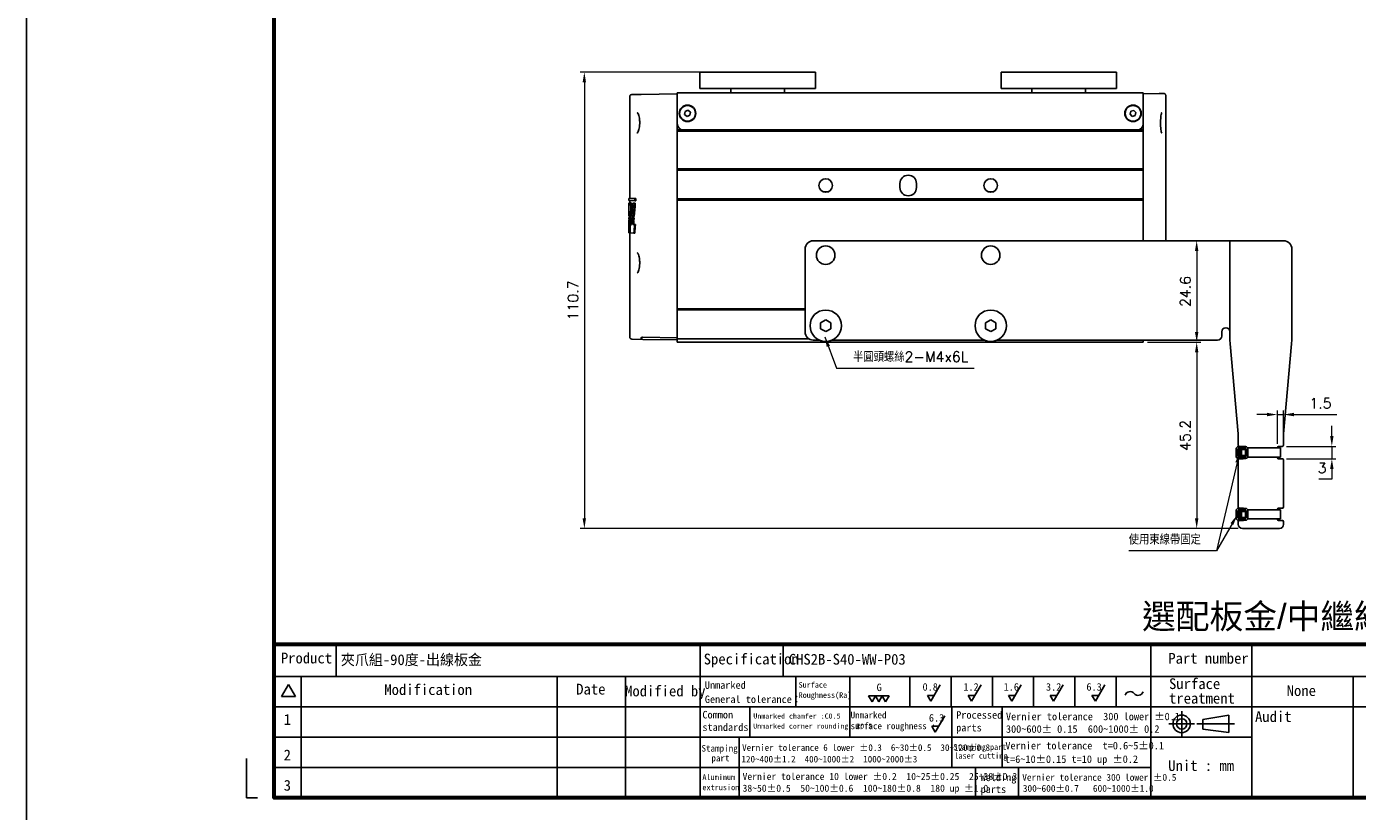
# Model space of a CAD drawing. Header units: inches. Extents: x 0 to 5766, y -2164 to 1330.
# Tile 186 of 217: x 4764 to 5086, y -633 to -443. Entities that reach past the tile are written whole.
import ezdxf
from ezdxf.enums import TextEntityAlignment as Align

# ---------------------------------------------------------------- set-up
doc = ezdxf.new("R2010")
doc.units = ezdxf.units.IN
doc.header["$MEASUREMENT"] = 0
doc.linetypes.add('SLD-實線', pattern=[0])
for name, color, linetype, lineweight in [('AM_0', 7, 'Continuous', 30), ('AM_5', 3, 'Continuous', 15), ('可見 (ISO)', 7, 'Continuous', 25)]:
    doc.layers.add(name, color=color, linetype=linetype, lineweight=lineweight)
doc.layers.add('BORDER', color=7, linetype='Continuous')
doc.layers.add('圖框', color=7, linetype='SLD-實線')
doc.styles.get("Standard").update_dxf_attribs({"font": 'arial.ttf'})
doc.styles.add('尺寸標註', font='romans.shx', dxfattribs={"bigfont": 'CHINESET.SHX'})
doc.styles.add('標題欄', font='txt')
doc.dimstyles.new('CNS1', dxfattribs={"dimtxt": 2.5, "dimasz": 2.5, "dimexe": 1, "dimexo": 1, "dimgap": 1.5, "dimtad": 1, "dimtoh": 1, "dimdec": 1, "dimdsep": 46, "dimtxsty": '尺寸標註', "dimcen": 0, "dimclrd": 2, "dimclre": 2, "dimclrt": 1, "dimadec": 0, "dimazin": 2, "dimtp": 0.1, "dimtm": 0.1, "dimtfac": 0.71, "dimtdec": 1, "dimtmove": 0, "dimatfit": 0, "dimfxl": 0, "dimlwd": 13, "dimlwe": 13, "dimarcsym": 0})
doc.dimstyles.new('CNS1$0', dxfattribs={"dimtxt": 2.5, "dimasz": 2.5, "dimexe": 1, "dimexo": 1, "dimgap": 1.5, "dimtad": 1, "dimtoh": 1, "dimdec": 1, "dimdsep": 46, "dimtxsty": '尺寸標註', "dimcen": 0, "dimclrd": 2, "dimclre": 2, "dimclrt": 1, "dimadec": 0, "dimazin": 2, "dimtp": 0.1, "dimtm": 0.1, "dimtfac": 0.71, "dimtdec": 1, "dimtmove": 0, "dimatfit": 0, "dimfxl": 0, "dimlwd": 13, "dimlwe": 13, "dimarcsym": 0})

# ---------------------------------------------------------------- blocks, each defined once
blk = doc.blocks.new('A4-英文圖框-橫式')
at = {"layer": 'BORDER', "color": 123, "linetype": 'Continuous', "lineweight": 60, "ltscale": 25.4}
blk.add_line((2151.7, -57.78), (2549.79, -57.78), dxfattribs=at)
at = {"layer": 'BORDER', "color": 60, "linetype": 'Continuous', "ltscale": 25.4}
for p, q in [((2166.7, -65.63), (2166.7, -57.78)), ((2255, -65.63), (2255, -57.78)), ((2275.1, -65.63), (2275.1, -57.78)), ((2364.21, -57.78), (2364.21, -95.06)), ((2388.73, -65.63), (2388.73, -57.78)), ((2151.7, -65.63), (2549.79, -65.63)), ((2155.17, -67.6), (2153.51, -70.48)), ((2155.17, -67.6), (2156.84, -70.48)), ((2158.28, -65.63), (2158.28, -95.06)), ((2220.31, -65.63), (2220.31, -95.06)), ((2236.88, -65.63), (2236.88, -95.06)), ((2255, -65.63), (2255, -95.06)), ((2278.15, -65.63), (2278.15, -72.99)), ((2291.22, -65.63), (2291.22, -80.35)), ((2305.82, -65.63), (2305.82, -72.99)), ((2315.82, -65.63), (2315.82, -72.99)), ((2325.82, -65.63), (2325.82, -72.99)), ((2335.82, -65.63), (2335.82, -72.99)), ((2345.82, -65.63), (2345.82, -72.99)), ((2355.82, -65.63), (2355.82, -72.99)), ((2364.21, -65.63), (2364.21, -95.06)), ((2364.22, -65.63), (2364.22, -72.99)), ((2364.22, -65.63), (2364.22, -72.99)), ((2388.73, -95.06), (2388.73, -65.63)), ((2413.26, -95.06), (2413.26, -65.63)), ((2153.51, -70.48), (2156.84, -70.48)), ((2151.7, -72.99), (2364.21, -72.99)), ((2266.98, -72.99), (2266.98, -80.35)), ((2315.96, -72.99), (2315.96, -80.35)), ((2328.19, -72.99), (2328.19, -80.35)), ((2364.21, -72.99), (2462.31, -72.99)), ((2151.7, -80.35), (2364.21, -80.35)), ((2264.44, -80.35), (2264.44, -87.7)), ((2315.96, -80.35), (2315.96, -87.7)), ((2328.19, -80.35), (2328.19, -87.7)), ((2364.21, -80.35), (2388.73, -80.35)), ((2151.7, -87.7), (2364.21, -87.7)), ((2264.44, -87.7), (2264.44, -95.06)), ((2321.74, -87.7), (2321.74, -95.06)), ((2332.11, -87.7), (2332.11, -95.06)), ((2364.21, -95.06), (2549.79, -95.06))]:
    blk.add_line(p, q, dxfattribs=at)
at = {"layer": 'BORDER', "color": 2, "linetype": 'Continuous', "ltscale": 25.4}
for p, q in [((2313.17, -67.68), (2310.88, -71.65)), ((2323.06, -67.68), (2320.77, -71.65)), ((2332.82, -67.68), (2330.53, -71.65)), ((2342.95, -67.68), (2340.66, -71.65)), ((2353.07, -67.68), (2350.78, -71.65)), ((2296.65, -71.76), (2295.82, -70.33)), ((2295.82, -70.33), (2297.47, -70.33)), ((2297.47, -70.33), (2296.65, -71.76)), ((2298.3, -71.76), (2297.47, -70.33)), ((2297.47, -70.33), (2299.12, -70.33)), ((2299.12, -70.33), (2298.3, -71.76)), ((2299.94, -71.76), (2299.12, -70.33)), ((2299.12, -70.33), (2300.77, -70.33)), ((2300.77, -70.33), (2299.94, -71.76)), ((2310.88, -71.65), (2310.05, -70.22)), ((2310.05, -70.22), (2311.7, -70.22)), ((2320.77, -71.65), (2319.94, -70.22)), ((2319.94, -70.22), (2321.59, -70.22)), ((2330.53, -71.65), (2329.7, -70.22)), ((2329.7, -70.22), (2331.35, -70.22)), ((2340.66, -71.65), (2339.84, -70.22)), ((2339.84, -70.22), (2341.48, -70.22)), ((2350.78, -71.65), (2349.96, -70.22)), ((2349.96, -70.22), (2351.61, -70.22)), ((2314.27, -75.17), (2311.98, -79.13)), ((2311.98, -79.13), (2311.16, -77.71)), ((2311.16, -77.71), (2312.8, -77.71))]:
    blk.add_line(p, q, dxfattribs=at)
at = {"layer": 'BORDER', "color": 4, "linetype": 'Continuous', "ltscale": 25.4}
for p, q in [((2371.71, -74.01), (2371.71, -80.23)), ((2374.82, -77.12), (2368.6, -77.12)), ((2375.39, -77.12), (2384.51, -77.12))]:
    blk.add_line(p, q, dxfattribs=at)
at = {"layer": 'BORDER', "color": 7, "linetype": 'Continuous', "ltscale": 25.4}
for p, q in [((2376.83, -76.06), (2383.16, -74.99)), ((2376.83, -76.06), (2376.83, -78.37)), ((2383.16, -74.99), (2383.16, -79.24)), ((2376.83, -78.37), (2383.16, -79.24))]:
    blk.add_line(p, q, dxfattribs=at)
at = {"layer": 'BORDER', "color": 123, "linetype": 'Continuous', "ltscale": 25.4}
for p, q in [((2145.01, -85.54), (2145.01, -95.06)), ((2145.01, -95.06), (2147.66, -95.06))]:
    blk.add_line(p, q, dxfattribs=at)
at = {"layer": 'BORDER', "color": 123, "linetype": 'Continuous', "lineweight": 60, "ltscale": 25.4}
blk.add_lwpolyline([(2151.7, 188.79), (2555.09, 188.79), (2555.09, -95.06), (2151.7, -95.06)], close=True, dxfattribs=at)
at = {"layer": 'BORDER', "color": 7, "linetype": 'Continuous', "ltscale": 25.4}
for radius in [2.13, 1.26]:
    blk.add_circle((2371.71, -77.12), radius, dxfattribs=at)
at = {"layer": 'BORDER', "color": 2, "linetype": 'Continuous', "ltscale": 25.4}
for centre, start, end in [((2359.2, -70.55), 39.8056, 162.5792), ((2361.14, -68.94), 219.8056, 342.5792)]:
    blk.add_arc(centre, 1.26, start, end, dxfattribs=at)
at = {"layer": '圖框', "style": '標題欄'}
for s, height, p in [('Product', 2.605, (2153.34, -59.85)), ('Specification', 2.6053, (2255.83, -60.09)), ('Part number', 2.6053, (2368.46, -59.91)), ('Modification', 2.6053, (2178.41, -67.5)), ('Date', 2.605, (2224.93, -67.39)), ('Modified by', 2.6053, (2236.78, -67.84)), ('Unmarked', 1.824, (2256.11, -66.79)), ('Surface', 1.377, (2278.84, -66.96)), ('G', 1.82, (2297.75, -67.35)), ('0.8', 1.824, (2308.88, -67.24)), ('1.2', 1.824, (2318.77, -67.24)), ('1.6', 1.824, (2328.53, -67.24)), ('3.2', 1.824, (2338.81, -67.24)), ('6.3', 1.824, (2348.61, -67.24)), ('Surface', 2.605, (2368.64, -66.07)), ('General tolerance：', 1.8237, (2256.11, -70.24)), ('Roughness(Ra)', 1.377, (2278.84, -69.44)), ('treatment', 2.605, (2368.64, -69.6)), ('Common', 1.824, (2255.52, -73.98)), ('Unmarked', 1.596, (2291.45, -74.18)), ('Processed', 1.824, (2317.04, -74.04)), ('Audit', 2.605, (2389.49, -74.05)), ('1', 2.61, (2154.01, -74.74)), ('standards', 1.824, (2255.52, -77.01)), ('Unmarked corner rounding: R0.5', 1.2273, (2267.85, -77.03)), ('Unmarked chamfer :C0.5', 1.2273, (2267.87, -74.6)), ('surface roughness :', 1.5965, (2291.45, -76.81)), ('6.3', 1.824, (2310.42, -74.74)), ('parts', 1.824, (2317.04, -77.12)), ('Vernier tolerance  300 lower %%P0.1', 1.8237, (2329.1, -74.41)), ('300~600%%P 0.15  600~1000%%P 0.2', 1.8237, (2329.1, -77.45)), ('2', 2.61, (2154.01, -83.35)), ('Stamping', 1.614, (2255.3, -82.23)), ('Vernier tolerance 6 lower %%P0.3  6~30%%P0.5  30~120%%P0.8', 1.6062, (2265.15, -82.07)), ('Stamping part', 1.4514, (2316.36, -81.99)), ('Vernier tolerance  t=0.6~5%%P0.1', 1.8237, (2328.96, -81.48)), (' part', 1.614, (2256.6, -84.6)), ('120~400%%P1.2  400~1000%%P2  1000~2000%%P3', 1.6062, (2265, -84.87)), ('laser cutting', 1.4514, (2316.61, -84.12)), ('t=6~10%%P0.15 t=10 up %%P0.2', 1.8237, (2328.87, -84.76)), ('Unit : mm', 2.605, (2368.45, -85.94)), ('Aluminum', 1.39, (2255.52, -89.35)), ('Vernier tolerance 10 lower %%P0.2  10~25%%P0.25  25~38%%P0.3', 1.7169, (2265.25, -89.01)), ('Welding', 1.824, (2322.95, -89.17)), ('Vernier tolerance 300 lower %%P0.5  ', 1.6654, (2333.05, -89.26)), ('3', 2.61, (2154.01, -90.71)), ('extrusion', 1.39, (2255.52, -91.81)), ('38~50%%P0.5  50~100%%P0.6  100~180%%P0.8  180 up %%P1.0', 1.7169, (2265.25, -91.86)), ('parts', 1.824, (2322.95, -92.06)), ('300~600%%P0.7   600~1000%%P1.0', 1.6654, (2333.19, -91.93))]:
    blk.add_text(s, height=height, dxfattribs=at).set_placement(p, align=Align.TOP_LEFT)
blk = doc.blocks.new('*D523')
at = {"layer": 'AM_5', "color": 2, "lineweight": 13}
for p, q in [((4927.1, -453.77), (4898.09, -453.77)), ((4899.09, -456.27), (4899.09, -561.96)), ((5057.6, -564.46), (4898.09, -564.46))]:
    blk.add_line(p, q, dxfattribs=at)
at = {"layer": 'AM_5', "color": 2}
for points in [[(4898.67, -456.27), (4899.5, -456.27), (4899.09, -453.77)], [(4898.67, -561.96), (4899.5, -561.96), (4899.09, -564.46)]]:
    blk.add_solid(points, dxfattribs=at)
at = {"layer": 'Defpoints', "color": 0}
for p in [(4928.1, -453.77), (4899.09, -564.46), (5058.6, -564.46)]:
    blk.add_point(p, dxfattribs=at)
at = {"layer": 'AM_5', "color": 1, "insert": (4896.34, -509.12), "char_height": 2.5, "attachment_point": 5, "rotation": 90, "style": '尺寸標註'}
blk.add_mtext('110.7', dxfattribs=at)
blk = doc.blocks.new('*D524')
at = {"layer": 'AM_5', "color": 2, "lineweight": 13}
for p, q in [((5047.53, -497.17), (5047.53, -516.77)), ((5035.6, -519.27), (5048.53, -519.27))]:
    blk.add_line(p, q, dxfattribs=at)
at = {"layer": 'AM_5', "color": 2}
for points in [[(5047.11, -497.17), (5047.95, -497.17), (5047.53, -494.67)], [(5047.11, -516.77), (5047.95, -516.77), (5047.53, -519.27)]]:
    blk.add_solid(points, dxfattribs=at)
at = {"layer": 'Defpoints', "color": 0}
for p in [(5047.53, -494.67), (5034.6, -519.27), (5047.53, -519.27)]:
    blk.add_point(p, dxfattribs=at)
at = {"layer": 'AM_5', "color": 1, "insert": (5044.78, -506.97), "char_height": 2.5, "attachment_point": 5, "rotation": 90, "style": '尺寸標註'}
blk.add_mtext('24.6', dxfattribs=at)
blk = doc.blocks.new('*D513')
at = {"layer": 'AM_5', "color": 2, "lineweight": 13}
for p, q in [((5080.3, -542.03), (5080.3, -539.53)), ((5069.3, -544.53), (5081.3, -544.53)), ((5080.3, -544.53), (5080.3, -547.53)), ((5069.3, -547.53), (5081.3, -547.53)), ((5080.3, -550.03), (5080.3, -552.53)), ((5080.3, -552.53), (5077.13, -552.53))]:
    blk.add_line(p, q, dxfattribs=at)
at = {"layer": 'AM_5', "color": 2}
for points in [[(5079.88, -542.03), (5080.71, -542.03), (5080.3, -544.53)], [(5079.88, -550.03), (5080.71, -550.03), (5080.3, -547.53)]]:
    blk.add_solid(points, dxfattribs=at)
at = {"layer": 'Defpoints', "color": 0}
for p in [(5068.3, -544.53), (5068.3, -547.53), (5080.3, -547.53)]:
    blk.add_point(p, dxfattribs=at)
at = {"layer": 'AM_5', "color": 1, "insert": (5077.96, -549.78), "char_height": 2.5, "attachment_point": 5, "style": '尺寸標註'}
blk.add_mtext('3', dxfattribs=at)
blk = doc.blocks.new('*D514')
at = {"layer": 'AM_5', "color": 2, "lineweight": 13}
for p, q in [((5064.6, -536.82), (5062.1, -536.82)), ((5067.1, -543.93), (5067.1, -535.82)), ((5067.1, -536.82), (5068.6, -536.82)), ((5068.6, -543.23), (5068.6, -535.82)), ((5071.1, -536.82), (5081.48, -536.82))]:
    blk.add_line(p, q, dxfattribs=at)
at = {"layer": 'AM_5', "color": 2}
for points in [[(5064.6, -536.4), (5064.6, -537.23), (5067.1, -536.82)], [(5071.1, -536.4), (5071.1, -537.23), (5068.6, -536.82)]]:
    blk.add_solid(points, dxfattribs=at)
at = {"layer": 'Defpoints', "color": 0}
for p in [(5068.6, -536.82), (5067.1, -544.93), (5068.6, -544.23)]:
    blk.add_point(p, dxfattribs=at)
at = {"layer": 'AM_5', "color": 1, "insert": (5077.54, -534.07), "char_height": 2.5, "attachment_point": 5, "style": '尺寸標註'}
blk.add_mtext('1.5', dxfattribs=at)
blk = doc.blocks.new('*D484')
at = {"layer": 'AM_5', "color": 2, "lineweight": 13}
for p, q in [((5035.6, -519.27), (5048.53, -519.27)), ((5047.53, -521.77), (5047.53, -561.96)), ((5057.6, -564.46), (5046.53, -564.46))]:
    blk.add_line(p, q, dxfattribs=at)
at = {"layer": 'AM_5', "color": 2}
for points in [[(5047.11, -521.77), (5047.95, -521.77), (5047.53, -519.27)], [(5047.11, -561.96), (5047.95, -561.96), (5047.53, -564.46)]]:
    blk.add_solid(points, dxfattribs=at)
at = {"layer": 'Defpoints', "color": 0}
for p in [(5034.6, -519.27), (5047.53, -564.46), (5058.6, -564.46)]:
    blk.add_point(p, dxfattribs=at)
at = {"layer": 'AM_5', "color": 1, "insert": (5044.78, -541.87), "char_height": 2.5, "attachment_point": 5, "rotation": 90, "style": '尺寸標註'}
blk.add_mtext('45.2', dxfattribs=at)

msp = doc.modelspace()

# ---------------------------------------------------------------- hatches: boundary and pattern name
h = msp.add_hatch()
h.set_pattern_fill('ANSI34', color=256, scale=0.01, angle=45)
h.set_pattern_definition([(90, (3432.91144, 367.27813), (-0.1905, 5e-17), []), (90, (3432.94319, 367.30988), (-0.1905, 5e-17), []), (90, (3432.97494, 367.34163), (-0.1905, 5e-17), []), (90, (3433.00669, 367.37338), (-0.1905, 5e-17), [])])
h.paths.add_polyline_path([(5058.38, -545.526), (5057.709, -545.426), (5057.709, -546.639), (5058.38, -546.539)])
h = msp.add_hatch()
h.set_pattern_fill('ANSI34', color=256, scale=0.01, angle=45)
h.set_pattern_definition([(90, (3432.91144, 352.27813), (-0.1905, 5e-17), []), (90, (3432.94319, 352.30988), (-0.1905, 5e-17), []), (90, (3432.97494, 352.34163), (-0.1905, 5e-17), []), (90, (3433.00669, 352.37338), (-0.1905, 5e-17), [])])
h.paths.add_polyline_path([(5058.38, -560.526), (5057.709, -560.426), (5057.709, -561.639), (5058.38, -561.539)])

# ---------------------------------------------------------------- linework, layer by layer
for p, q in [((5059.35, -544.597), (5057.68, -544.597)), ((5057.68, -544.597), (5057.78, -544.997)), ((5059.35, -544.597), (5059.25, -544.997)), ((5067.817, -544.926), (5067.817, -547.13)), ((5057.08, -545.197), (5057.08, -546.868)), ((5057.08, -545.197), (5057.48, -545.297)), ((5057.08, -546.868), (5057.48, -546.768)), ((5057.68, -547.468), (5057.78, -547.068)), ((5057.68, -547.468), (5059.35, -547.468)), ((5057.709, -545.426), (5058.38, -545.526)), ((5057.709, -546.639), (5058.38, -546.539)), ((5058.38, -546.868), (5057.78, -546.868)), ((5058.38, -545.297), (5058.38, -545.197)), ((5058.38, -545.297), (5059.35, -545.297)), ((5058.38, -546.868), (5058.38, -546.768)), ((5058.38, -546.768), (5059.35, -546.768)), ((5059.35, -547.468), (5059.25, -547.068)), ((5059.95, -545.197), (5059.55, -545.297)), ((5059.95, -546.868), (5059.55, -546.768)), ((5067.817, -547.13), (5059.89, -547.13)), ((5059.95, -546.868), (5059.95, -545.197)), ((5057.08, -560.197), (5057.08, -561.868)), ((5057.08, -560.197), (5057.48, -560.297)), ((5059.35, -559.597), (5057.68, -559.597)), ((5057.68, -559.597), (5057.78, -559.997)), ((5057.709, -560.426), (5058.38, -560.526)), ((5058.38, -560.297), (5058.38, -560.197)), ((5058.38, -560.297), (5059.35, -560.297)), ((5059.35, -559.597), (5059.25, -559.997)), ((5059.95, -560.197), (5059.55, -560.297)), ((5059.95, -561.868), (5059.95, -560.197)), ((5067.817, -559.926), (5067.817, -562.13)), ((5057.08, -561.868), (5057.48, -561.768)), ((5057.68, -562.468), (5057.78, -562.068)), ((5057.68, -562.468), (5059.35, -562.468)), ((5057.709, -561.639), (5058.38, -561.539)), ((5058.38, -561.868), (5057.78, -561.868)), ((5058.38, -561.868), (5058.38, -561.768)), ((5058.38, -561.768), (5059.35, -561.768)), ((5059.35, -562.468), (5059.25, -562.068)), ((5059.95, -561.868), (5059.55, -561.768)), ((5067.817, -562.13), (5059.89, -562.13))]:
    msp.add_line(p, q)
at = {"color": 2}
msp.add_lwpolyline([(4763.887, 611.783), (5765.668, 611.783), (5765.668, -1153.638), (4763.887, -1153.638)], close=True, dxfattribs=at)
for points in [[(5057.48, -545.297), (5057.48, -546.768, 0.4142136), (5057.78, -547.068), (5059.25, -547.068, 0.4142136), (5059.55, -546.768), (5059.55, -545.297, 0.4142136), (5059.25, -544.997), (5057.78, -544.997, 0.4142136)], [(5057.48, -560.297), (5057.48, -561.768, 0.4142136), (5057.78, -562.068), (5059.25, -562.068, 0.4142136), (5059.55, -561.768), (5059.55, -560.297, 0.4142136), (5059.25, -559.997), (5057.78, -559.997, 0.4142136)]]:
    msp.add_lwpolyline(points, format="xyb", close=True)
for points in [[(5067.817, -544.926), (5059.886, -544.926)], [(5059.35, -546.768), (5059.35, -545.297)], [(5059.35, -561.768), (5059.35, -560.297)], [(5067.817, -559.926), (5059.886, -559.926)]]:
    msp.add_lwpolyline(points)
for points in [[(5058.38, -545.197), (5057.78, -545.197, 0.4142136), (5057.68, -545.297), (5057.68, -546.768, 0.4142136), (5057.78, -546.868)], [(5058.38, -560.197), (5057.78, -560.197, 0.4142136), (5057.68, -560.297), (5057.68, -561.768, 0.4142136), (5057.78, -561.868)]]:
    msp.add_lwpolyline(points, format="xyb")
for points in [[(5058.38, -545.226), (5058.38, -546.839), (5057.709, -546.839), (5057.709, -545.226)], [(5058.38, -560.226), (5058.38, -561.839), (5057.709, -561.839), (5057.709, -560.226)]]:
    msp.add_lwpolyline(points, close=True)
for centre, start, end in [((5057.68, -545.197), 90, 180), ((5059.35, -545.197), 0, 90), ((5057.68, -546.868), 180, 270), ((5059.35, -546.868), 270, 0), ((5057.68, -560.197), 90, 180), ((5059.35, -560.197), 0, 90), ((5057.68, -561.868), 180, 270), ((5059.35, -561.868), 270, 0)]:
    msp.add_arc(centre, 0.6, start, end)
at = {"layer": '可見 (ISO)'}
for p, q in [((4928.097, -453.775), (4927.097, -453.775)), ((4927.097, -453.775), (4927.097, -457.775)), ((4928.097, -453.775), (4954.097, -453.775)), ((4955.097, -453.775), (4954.097, -453.775)), ((4955.097, -453.775), (4955.097, -457.775)), ((5001.097, -453.775), (5000.097, -453.775)), ((5000.097, -453.775), (5000.097, -457.775)), ((5001.097, -453.775), (5027.097, -453.775)), ((5028.097, -453.775), (5027.097, -453.775)), ((5028.097, -453.775), (5028.097, -457.775)), ((4928.097, -457.775), (4927.097, -457.775)), ((4928.097, -457.775), (4954.097, -457.775)), ((4934.597, -458.775), (4934.597, -457.775)), ((4947.597, -458.775), (4947.597, -457.775)), ((4955.097, -457.775), (4954.097, -457.775)), ((5001.097, -457.775), (5000.097, -457.775)), ((5001.097, -457.775), (5027.097, -457.775)), ((5007.597, -458.775), (5007.597, -457.775)), ((5020.597, -458.775), (5020.597, -457.775)), ((5028.097, -457.775), (5027.097, -457.775)), ((4910.097, -484.418), (4910.097, -459.717)), ((4910.589, -459.217), (4912.824, -459.178)), ((4912.824, -459.178), (4921.597, -459.025)), ((4921.597, -458.775), (5034.597, -458.775)), ((4921.597, -458.775), (4921.597, -460.775)), ((4921.597, -460.775), (4921.597, -466.275)), ((5034.597, -460.775), (5034.597, -458.775)), ((5034.597, -459.025), (5038.413, -458.958)), ((5034.597, -466.275), (5034.597, -460.775)), ((5038.413, -458.958), (5039.539, -458.939)), ((5040.047, -459.439), (5040.047, -494.675)), ((4923.397, -464.046), (4923.513, -463.304)), ((4923.982, -464.516), (4923.397, -464.046)), ((4923.513, -463.304), (4924.213, -463.033)), ((4924.682, -464.246), (4923.982, -464.516)), ((4924.213, -463.033), (4924.797, -463.504)), ((4924.797, -463.504), (4924.682, -464.246)), ((5031.376, -463.982), (5031.557, -463.253)), ((5031.916, -464.503), (5031.376, -463.982)), ((5031.557, -463.253), (5032.279, -463.047)), ((5032.637, -464.296), (5031.916, -464.503)), ((5032.279, -463.047), (5032.819, -463.568)), ((5032.819, -463.568), (5032.637, -464.296)), ((4921.597, -466.275), (4921.597, -467.825)), ((4921.771, -466.975), (4921.597, -466.975)), ((5034.215, -467.275), (5034.597, -467.275)), ((5034.597, -466.275), (5034.597, -467.825)), ((4923.097, -467.775), (4921.597, -467.775)), ((4921.597, -467.825), (4921.597, -468.075)), ((4921.597, -468.075), (4921.597, -477.225)), ((5034.597, -468.075), (4921.597, -468.075)), ((4923.097, -467.775), (5033.097, -467.775)), ((5034.597, -467.775), (5033.097, -467.775)), ((5034.597, -467.825), (5034.597, -468.075)), ((5034.597, -468.075), (5034.597, -477.225)), ((4921.597, -477.225), (4921.597, -477.525)), ((5034.597, -477.225), (4921.597, -477.225)), ((5034.597, -477.225), (5034.597, -477.525)), ((4921.597, -477.525), (4921.597, -484.525)), ((5034.597, -477.525), (4921.597, -477.525)), ((5034.597, -477.525), (5034.597, -484.525)), ((4975.597, -481.775), (4975.597, -480.775)), ((4979.597, -480.775), (4979.597, -481.775)), ((4909.897, -484.422), (4911.355, -484.396)), ((4909.897, -484.422), (4909.897, -484.925)), ((4911.355, -484.951), (4909.897, -484.925)), ((4909.948, -485.542), (4909.898, -485.542)), ((4909.958, -485.488), (4910.21, -485.483)), ((4910.097, -485.485), (4910.097, -484.929)), ((4910.211, -485.483), (4910.412, -485.48)), ((4910.539, -486.59), (4910.336, -486.59)), ((4910.819, -485.526), (4911.238, -485.519)), ((4911.446, -485.515), (4911.238, -485.519)), ((4911.563, -484.392), (4911.355, -484.396)), ((4911.355, -484.951), (4911.355, -484.396)), ((4911.563, -484.954), (4911.355, -484.951)), ((4911.563, -484.392), (4911.563, -484.954)), ((4921.597, -484.525), (4921.597, -484.825)), ((5034.597, -484.525), (4921.597, -484.525)), ((4921.597, -484.825), (4921.597, -511.153)), ((5034.597, -484.825), (4921.597, -484.825)), ((5034.597, -484.525), (5034.597, -484.825)), ((5034.597, -484.825), (5034.597, -494.675)), ((4909.897, -489.66), (4909.943, -489.659)), ((4909.897, -489.811), (4909.897, -492.649)), ((4909.898, -489.004), (4909.951, -489.003)), ((4909.946, -489.344), (4909.898, -489.343)), ((4909.958, -488.665), (4909.899, -488.664)), ((4910.097, -489.484), (4909.912, -489.481)), ((4910.097, -488.805), (4909.916, -488.802)), ((4910.032, -489.658), (4909.943, -489.659)), ((4910.04, -489.346), (4909.946, -489.344)), ((4910.049, -489.001), (4909.951, -489.003)), ((4910.058, -488.667), (4909.958, -488.665)), ((4910.082, -487.788), (4909.974, -487.786)), ((4910.032, -489.658), (4910.229, -489.654)), ((4910.238, -489.349), (4910.04, -489.346)), ((4910.049, -489.001), (4910.252, -488.997)), ((4910.265, -488.67), (4910.058, -488.667)), ((4910.097, -489), (4910.097, -488.668)), ((4910.097, -489.657), (4910.097, -489.347)), ((4910.431, -489.651), (4910.229, -489.654)), ((4910.44, -489.353), (4910.238, -489.349)), ((4910.454, -488.994), (4910.252, -488.997)), ((4910.467, -488.674), (4910.265, -488.67)), ((4910.528, -487.251), (4910.326, -487.25)), ((4910.556, -489.786), (4910.913, -489.78)), ((4910.936, -489.499), (4910.576, -489.493)), ((4910.597, -489.129), (4910.963, -489.122)), ((4910.988, -488.82), (4910.617, -488.814)), ((4911.118, -489.776), (4910.913, -489.78)), ((4911.141, -489.502), (4910.936, -489.499)), ((4911.169, -489.119), (4910.963, -489.122)), ((4911.194, -488.824), (4910.988, -488.82)), ((4910.026, -492.785), (4909.9, -492.782)), ((4909.931, -490.547), (4910.011, -490.545)), ((4910.173, -492.787), (4910.026, -492.785)), ((4910.097, -518.033), (4910.097, -492.786)), ((4910.215, -491.627), (4910.157, -491.627)), ((4911.09, -492.803), (4910.173, -492.787)), ((4910.249, -490.771), (4910.504, -490.767)), ((4910.846, -490.761), (4911.25, -490.754)), ((4911.296, -492.807), (4911.09, -492.803)), ((4911.458, -490.75), (4911.25, -490.754)), ((4952.597, -516.775), (4952.597, -496.675)), ((4954.597, -494.675), (5055.597, -494.675)), ((5055.597, -494.675), (5055.597, -516.775)), ((5055.597, -494.675), (5055.597, -517.703)), ((5055.597, -494.675), (5068.597, -494.675)), ((5070.597, -496.675), (5070.597, -517.703)), ((5070.617, -500.875), (5070.617, -502.15)), ((5070.617, -503.907), (5070.617, -502.15)), ((5070.617, -506.725), (5070.617, -503.907)), ((5070.617, -506.725), (5070.617, -511.625)), ((4921.597, -511.153), (4921.597, -511.453)), ((4952.597, -511.153), (4921.597, -511.153)), ((4921.597, -511.453), (4921.597, -518.453)), ((4952.597, -511.453), (4921.597, -511.453)), ((4956.347, -514.553), (4957.597, -513.831)), ((4956.347, -515.997), (4956.347, -514.553)), ((4957.597, -516.718), (4956.347, -515.997)), ((4957.597, -513.831), (4958.847, -514.553)), ((4958.847, -515.997), (4957.597, -516.718)), ((4958.847, -514.553), (4958.847, -515.997)), ((4996.347, -514.553), (4997.597, -513.831)), ((4996.347, -515.997), (4996.347, -514.553)), ((4997.597, -516.718), (4996.347, -515.997)), ((4997.597, -513.831), (4998.847, -514.553)), ((4998.847, -515.997), (4997.597, -516.718)), ((4998.847, -514.553), (4998.847, -515.997)), ((5070.617, -514.425), (5070.597, -514.425)), ((5070.597, -514.465), (5070.617, -514.425)), ((5070.617, -514.425), (5070.617, -513.575)), ((4913.255, -518.579), (4910.589, -518.533)), ((4913.255, -518.079), (4921.597, -518.225)), ((4921.597, -518.725), (4913.255, -518.579)), ((4921.597, -518.453), (4921.597, -519.275)), ((4953.509, -518.453), (4921.597, -518.453)), ((5034.597, -519.275), (4921.597, -519.275)), ((4956.117, -518.775), (4954.597, -518.775)), ((4996.117, -518.775), (4959.077, -518.775)), ((5052.597, -518.775), (4999.077, -518.775)), ((5034.597, -518.775), (5034.597, -519.275)), ((5038.207, -518.788), (5037.462, -518.775)), ((5038.207, -518.788), (5039.539, -518.811)), ((5053.597, -517.775), (5053.597, -516.775)), ((5055.597, -517.703), (5055.597, -518.703)), ((5055.685, -519.703), (5055.597, -518.703)), ((5070.597, -518.703), (5070.51, -519.703)), ((5070.597, -518.703), (5070.597, -517.703)), ((5055.685, -519.703), (5057.597, -541.528)), ((5068.597, -541.528), (5070.51, -519.703)), ((5057.597, -541.528), (5057.597, -542.528)), ((5068.597, -542.528), (5068.597, -541.528)), ((5057.597, -542.528), (5057.597, -543.528)), ((5057.597, -543.528), (5057.597, -544.228)), ((5057.897, -544.528), (5058.797, -544.528)), ((5067.097, -544.926), (5067.097, -544.828)), ((5067.397, -544.528), (5068.297, -544.528)), ((5068.597, -543.528), (5068.597, -542.528)), ((5068.597, -544.228), (5068.597, -543.528)), ((5057.597, -547.828), (5057.597, -559.228)), ((5058.797, -547.528), (5057.897, -547.528)), ((5067.097, -547.228), (5067.097, -547.13)), ((5068.297, -547.528), (5067.397, -547.528)), ((5068.597, -559.228), (5068.597, -547.828)), ((5057.897, -559.528), (5058.797, -559.528)), ((5067.097, -559.926), (5067.097, -559.828)), ((5067.397, -559.528), (5068.297, -559.528)), ((5057.597, -562.828), (5057.597, -563.457)), ((5058.797, -562.528), (5057.897, -562.528)), ((5058.597, -564.457), (5067.597, -564.457)), ((5067.097, -562.228), (5067.097, -562.13)), ((5068.297, -562.528), (5067.397, -562.528)), ((5068.597, -563.457), (5068.597, -562.828))]:
    msp.add_line(p, q, dxfattribs=at)
for centre, radius in [((4924.097, -463.775), 2), ((4924.097, -463.775), 1.9), ((5032.097, -463.775), 2), ((5032.097, -463.775), 1.9), ((4957.597, -481.275), 1.65), ((4997.597, -481.275), 1.65), ((4957.597, -498.175), 2.25), ((4997.597, -498.175), 2.25), ((4957.597, -515.275), 3.8), ((4997.597, -515.275), 3.8)]:
    msp.add_circle(centre, radius, dxfattribs=at)
for centre, radius, start, end in [((4923.097, -466.275), 1.5, 180, 270), ((5033.097, -466.275), 1.5, 270, 0), ((4977.597, -480.775), 2, 0, 180), ((4977.597, -481.775), 2, 180, 0), ((4954.597, -496.675), 2, 90, 180), ((5068.597, -496.675), 2, 0, 90), ((5069.617, -500.875), 1, 0, 11.47834), ((5054.597, -516.775), 1, 0, 180), ((4910.597, -518.033), 0.5, 180, 269), ((4954.597, -516.775), 2, 180, 270), ((5039.547, -518.311), 0.5, 269, 291.97501), ((5052.597, -517.775), 1, 270, 0), ((5057.897, -544.228), 0.3, 180, 270), ((5058.797, -544.828), 0.3, 50.4478, 90), ((5067.397, -544.828), 0.3, 90, 180), ((5068.297, -544.228), 0.3, 270, 0), ((5057.897, -547.828), 0.3, 90, 180), ((5058.797, -547.228), 0.3, 270, 307.02651), ((5067.397, -547.228), 0.3, 180, 270), ((5068.297, -547.828), 0.3, 0, 90), ((5057.897, -559.228), 0.3, 180, 270), ((5058.797, -559.828), 0.3, 50.4478, 90), ((5067.397, -559.828), 0.3, 90, 180), ((5068.297, -559.228), 0.3, 270, 0), ((5057.897, -562.828), 0.3, 90, 180), ((5058.597, -563.457), 1, 180, 270), ((5058.797, -562.228), 0.3, 270, 307.02651), ((5067.397, -562.228), 0.3, 180, 270), ((5067.597, -563.457), 1, 270, 0), ((5068.297, -562.828), 0.3, 0, 90)]:
    msp.add_arc(centre, radius, start, end, dxfattribs=at)
for centre, major_axis, ratio, start_param, end_param in [((5399.88, -487.304), (-489.264, 27.886), 0.9518055, 0.0560349, 0.0597896), ((5399.886, -487.284), (-489.269, -27.886), 0.9518055, 6.2218775, 6.2263323), ((5380.821, -510.791), (-470.215, -26.8), 0.9518055, 6.1669956, 6.1743384), ((4955.847, -522.318), (-0.94, 142.854), 0.3215892, 1.3081431, 1.331987), ((4955.847, -522.318), (-0.935, 142.232), 0.3215892, 1.3069512, 1.3309583), ((4955.847, -487.192), (-0.94, -142.854), 0.3215892, 4.7317837, 4.7328382), ((4955.847, -487.213), (-0.942, -141.578), 0.3244874, 4.7271983, 4.7295981), ((4955.884, -491.181), (0.855, 223.309), 0.2058993, 1.5633552, 1.5639703), ((5399.88, -487.304), (-489.264, 27.886), 0.9518055, 0.0627268, 0.0630213), ((5397.534, -498.583), (-486.921, 27.752), 0.9518055, 0.0405892, 0.0425009), ((4955.85, -498.453), (0.943, -141.582), 0.3244971, 4.6434293, 4.6458465), ((5388.532, -498.484), (-477.944, 27.02), 0.9509983, 0.0358802, 0.0378106), ((5397.878, -497.943), (-487.264, -27.772), 0.9518055, 6.2055425, 6.2074532), ((4955.846, -497.889), (-0.942, -141.577), 0.3244841, 4.6517317, 4.654172), ((5388.953, -497.848), (-478.365, -27.044), 0.9509983, 6.2017316, 6.2036599), ((5388.472, -509.09), (-477.869, 27.237), 0.9518055, 0.0171422, 0.0214743), ((4955.846, -509.128), (0.942, -141.577), 0.3244847, 4.567555, 4.5700652), ((5385.094, -508.879), (-474.494, 27.044), 0.9518055, 0.0119865, 0.0151288), ((5386.489, -509.088), (-475.689, 27.112), 0.9518055, 0.0169445, 0.0194115), ((4955.846, -509.128), (0.938, -140.96), 0.3244832, 4.5669026, 4.5694745), ((5383.1, -508.876), (-472.303, 26.919), 0.9518055, 0.0117745, 0.0149373), ((5385.537, -510.896), (-474.931, -27.069), 0.9518055, 6.1767435, 6.1789116), ((4955.853, -511.18), (-0.941, -141.587), 0.3245057, 4.5581689, 4.5607693), ((5367.022, -520.757), (-456.422, 26.014), 0.9518055, 6.2717561, 6.2740159), ((4955.845, -521.964), (0.942, -141.575), 0.3244814, 4.4761251, 4.4788576), ((5364.942, -520.744), (-454.145, 25.884), 0.9518055, 6.2714205, 6.2736917), ((4955.844, -521.963), (0.937, -140.956), 0.3244763, 4.4750611, 4.4778587), ((5386.373, -505.565), (-475.786, -26.917), 0.9510687, 6.1911294, 6.1955786), ((5351.896, -525.365), (-441.308, 24.967), 0.9510687, 6.2601882, 6.2650781), ((5349.822, -525.347), (-439.037, 24.838), 0.9510687, 6.2597951, 6.2647277), ((4913.265, -518.081), (-0.411, 0.41), 0.7015398, 0.9550093, 1.2984655), ((4913.264, -518.579), (0.358, -0.361), 0.9656926, 2.3605575, 3.2249852)]:
    msp.add_ellipse(centre, major_axis=major_axis, ratio=ratio, start_param=start_param, end_param=end_param, dxfattribs=at)
for points, knots in [([(4910.097, -459.717), (4910.097, -459.663), (4910.106, -459.609), (4910.135, -459.522), (4910.151, -459.488), (4910.199, -459.41), (4910.235, -459.368), (4910.303, -459.311), (4910.331, -459.292), (4910.409, -459.251), (4910.462, -459.233), (4910.54, -459.22), (4910.564, -459.217), (4910.589, -459.217)], [0, 0, 0, 0, 0.016139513, 0.016139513, 0.027264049, 0.027264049, 0.043672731, 0.043672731, 0.053661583, 0.053661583, 0.070096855, 0.070096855, 0.077400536, 0.077400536, 0.077400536, 0.077400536]), ([(5039.539, -458.939), (5039.558, -458.938), (5039.578, -458.939), (5039.617, -458.943), (5039.636, -458.946), (5039.706, -458.962), (5039.757, -458.981), (5039.847, -459.035), (5039.889, -459.07), (5039.958, -459.149), (5039.987, -459.195), (5040.034, -459.304), (5040.047, -459.372), (5040.047, -459.439)], [0, 0, 0, 0, 0.005894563, 0.005894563, 0.01170783, 0.01170783, 0.027524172, 0.027524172, 0.043340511, 0.043340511, 0.059156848, 0.059156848, 0.079071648, 0.079071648, 0.079071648, 0.079071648]), ([(4912.478, -465.303), (4912.452, -465.051), (4912.412, -464.81), (4912.315, -464.384), (4912.256, -464.194), (4912.132, -463.888), (4912.064, -463.768), (4911.952, -463.63), (4911.91, -463.612), (4911.903, -463.61), (4911.903, -463.61), (4911.903, -463.61)], [0, 0, 0, 0, 0.07984838, 0.07984838, 0.16037038, 0.16037038, 0.24225079, 0.24225079, 0.31971797, 0.31971797, 0.3306915, 0.3306915, 0.3306915, 0.3306915]), ([(5039.079, -463.541), (5039.079, -463.541), (5039.079, -463.541), (5039.078, -463.542), (5039.07, -463.553), (5039.045, -463.603), (5039.024, -463.655), (5038.977, -463.813), (5038.949, -463.935), (5038.892, -464.25), (5038.863, -464.457), (5038.817, -464.921), (5038.798, -465.187), (5038.782, -465.596), (5038.778, -465.734), (5038.775, -466.015), (5038.775, -466.158), (5038.78, -466.51), (5038.787, -466.719), (5038.798, -466.919)], [0.04446721, 0.04446721, 0.04446721, 0.04446721, 0.04602429, 0.04602429, 0.07636499, 0.07636499, 0.12453632, 0.12453632, 0.19169158, 0.19169158, 0.27214144, 0.27214144, 0.35647629, 0.35647629, 0.39841006, 0.39841006, 0.4409335, 0.4409335, 0.5043298, 0.5043298, 0.5043298, 0.5043298]), ([(4911.903, -468.539), (4911.903, -468.539), (4911.933, -468.534), (4912.035, -468.423), (4912.1, -468.322), (4912.22, -468.056), (4912.277, -467.891), (4912.38, -467.498), (4912.426, -467.26), (4912.491, -466.758), (4912.511, -466.487), (4912.517, -466.185), (4912.517, -466.153), (4912.518, -466.072), (4912.518, -466.023), (4912.515, -465.829), (4912.509, -465.683), (4912.493, -465.46), (4912.486, -465.381), (4912.478, -465.303)], [0.00254703, 0.00254703, 0.00254703, 0.00254703, 0.08006767, 0.08006767, 0.15834865, 0.15834865, 0.23395473, 0.23395473, 0.31607054, 0.31607054, 0.39717808, 0.39717808, 0.40688014, 0.40688014, 0.4214367, 0.4214367, 0.4652627, 0.4652627, 0.48989307, 0.48989307, 0.48989307, 0.48989307]), ([(5038.798, -466.919), (5038.814, -467.19), (5038.836, -467.449), (5038.891, -467.897), (5038.924, -468.093), (5038.992, -468.4), (5039.031, -468.517), (5039.069, -468.596), (5039.079, -468.609), (5039.079, -468.609)], [0, 0, 0, 0, 0.08587537, 0.08587537, 0.1703866, 0.1703866, 0.25420649, 0.25420649, 0.28784758, 0.28784758, 0.28784758, 0.28784758]), ([(4909.958, -485.488), (4909.952, -485.51), (4909.947, -485.544), (4909.933, -485.678), (4909.926, -485.812), (4909.916, -486.121), (4909.912, -486.316), (4909.91, -486.549), (4909.91, -486.567), (4909.91, -486.586)], [-0.75477839, -0.75477839, -0.75477839, -0.75477839, -0.72170153, -0.72170153, -0.65608998, -0.65608998, -0.59058442, -0.59058442, -0.58499668, -0.58499668, -0.58499668, -0.58499668]), ([(4910.21, -485.483), (4910.211, -485.483), (4910.211, -485.483), (4910.225, -485.483), (4910.242, -485.508), (4910.272, -485.608), (4910.287, -485.684), (4910.31, -485.859), (4910.32, -485.969), (4910.334, -486.211), (4910.338, -486.343), (4910.338, -486.467), (4910.338, -486.507), (4910.337, -486.548), (4910.336, -486.59)], [0.44533623, 0.44533623, 0.44533623, 0.44533623, 0.44589768, 0.44589768, 0.48328635, 0.48328635, 0.52067502, 0.52067502, 0.55779249, 0.55779249, 0.59490996, 0.59490996, 0.59490996, 0.60697894, 0.60697894, 0.60697894, 0.60697894]), ([(4910.539, -486.59), (4910.54, -486.549), (4910.54, -486.507), (4910.54, -486.343), (4910.536, -486.211), (4910.523, -485.967), (4910.512, -485.857), (4910.489, -485.681), (4910.474, -485.605), (4910.443, -485.504), (4910.427, -485.48), (4910.412, -485.48)], [-0.31062863, -0.31062863, -0.31062863, -0.31062863, -0.29852754, -0.29852754, -0.26127711, -0.26127711, -0.22402668, -0.22402668, -0.18650135, -0.18650135, -0.14897602, -0.14897602, -0.14897602, -0.14897602]), ([(4909.897, -492.649), (4909.897, -492.671), (4909.897, -492.692), (4909.898, -492.753), (4909.898, -492.777), (4909.9, -492.782)], [-0.197004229, -0.197004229, -0.197004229, -0.197004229, -0.184272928, -0.184272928, -0.151806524, -0.151806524, -0.151806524, -0.151806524]), ([(4910.026, -492.785), (4910.038, -492.765), (4910.05, -492.726), (4910.081, -492.577), (4910.099, -492.443), (4910.129, -492.134), (4910.143, -491.938), (4910.154, -491.692), (4910.155, -491.659), (4910.157, -491.627)], [0.80890842, 0.80890842, 0.80890842, 0.80890842, 0.85368931, 0.85368931, 0.91955878, 0.91955878, 0.98523674, 0.98523674, 0.99498884, 0.99498884, 0.99498884, 0.99498884]), ([(4912.478, -499.303), (4912.452, -499.051), (4912.412, -498.81), (4912.315, -498.384), (4912.256, -498.194), (4912.132, -497.888), (4912.064, -497.768), (4911.952, -497.63), (4911.91, -497.612), (4911.903, -497.61), (4911.903, -497.61), (4911.903, -497.61)], [0, 0, 0, 0, 0.07984838, 0.07984838, 0.16037038, 0.16037038, 0.24225079, 0.24225079, 0.31971797, 0.31971797, 0.3306915, 0.3306915, 0.3306915, 0.3306915]), ([(4911.903, -502.539), (4911.903, -502.539), (4911.933, -502.534), (4912.035, -502.423), (4912.1, -502.322), (4912.22, -502.056), (4912.277, -501.891), (4912.38, -501.498), (4912.426, -501.26), (4912.491, -500.758), (4912.511, -500.487), (4912.517, -500.185), (4912.517, -500.153), (4912.518, -500.072), (4912.518, -500.023), (4912.515, -499.829), (4912.509, -499.683), (4912.493, -499.46), (4912.486, -499.381), (4912.478, -499.303)], [0.00254703, 0.00254703, 0.00254703, 0.00254703, 0.08006767, 0.08006767, 0.15834865, 0.15834865, 0.23395473, 0.23395473, 0.31607054, 0.31607054, 0.39717808, 0.39717808, 0.40688014, 0.40688014, 0.4214367, 0.4214367, 0.4652627, 0.4652627, 0.48989307, 0.48989307, 0.48989307, 0.48989307]), ([(5070.617, -511.625), (5070.617, -511.673), (5070.617, -511.734), (5070.617, -511.808), (5070.617, -511.844), (5070.617, -511.885), (5070.617, -511.928), (5070.617, -511.971), (5070.617, -512.018), (5070.617, -512.068), (5070.617, -512.096), (5070.617, -512.126), (5070.617, -512.156), (5070.617, -512.39), (5070.617, -512.566), (5070.617, -512.683), (5070.617, -512.685), (5070.617, -512.685), (5070.617, -512.688), (5070.617, -512.872), (5070.617, -513.03), (5070.617, -513.162), (5070.617, -513.166), (5070.617, -513.17), (5070.617, -513.175), (5070.617, -513.253), (5070.617, -513.326), (5070.617, -513.393), (5070.617, -513.459), (5070.617, -513.52), (5070.617, -513.575)], [0, 0, 0, 0, 0.109375, 0.109375, 0.109375, 0.1640625, 0.1640625, 0.1640625, 0.21875, 0.21875, 0.21875, 0.25, 0.25, 0.25, 0.4960938, 0.4960938, 0.4960938, 0.5, 0.5, 0.5, 0.7421875, 0.7421875, 0.7421875, 0.75, 0.75, 0.75, 0.875, 0.875, 0.875, 1, 1, 1, 1]), ([(4912.878, -518.248), (4912.879, -518.288), (4912.886, -518.329), (4912.916, -518.405), (4912.938, -518.44), (4912.997, -518.499), (4913.031, -518.523), (4913.099, -518.553), (4913.129, -518.563), (4913.191, -518.575), (4913.223, -518.579), (4913.255, -518.579)], [0.00000099, 0.00000099, 0.00000099, 0.00000099, 0.017029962, 0.017029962, 0.033281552, 0.033281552, 0.04744352, 0.04744352, 0.057327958, 0.057327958, 0.06696406, 0.06696406, 0.06696406, 0.06696406]), ([(5038.207, -518.788), (5038.232, -518.788), (5038.257, -518.787), (5038.297, -518.781), (5038.313, -518.778), (5038.328, -518.775)], [0.000000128, 0.000000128, 0.000000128, 0.000000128, 0.007556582, 0.007556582, 0.01239371, 0.01239371, 0.01239371, 0.01239371])]:
    msp.add_open_spline(points, degree=3, knots=knots, dxfattribs=at)
for points in [[(4958.285, -482.775), (4957.597, -482.775), (4956.91, -482.775)], [(4998.285, -482.775), (4997.597, -482.775), (4996.91, -482.775)]]:
    msp.add_rational_spline(points, [3.64171346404, 4.00588481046, 3.64171346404], degree=2, dxfattribs=at)
for points in [[(4910.326, -487.25), (4910.331, -487.029), (4910.335, -486.808), (4910.336, -486.59)], [(4910.539, -486.59), (4910.537, -486.809), (4910.533, -487.03), (4910.528, -487.251)]]:
    msp.add_open_spline(points, degree=3, dxfattribs=at)

# ---------------------------------------------------------------- block references
msp.add_blockref('A4-英文圖框-橫式', (2672.19, -534.721))

# ---------------------------------------------------------------- texts
at = {"layer": 'AM_0', "color": 1, "char_height": 2.5, "attachment_point": 7, "style": '尺寸標註'}
for s, insert in [('半圓頭螺絲2-M4x6L', (4964.219, -524.056)), ('使用束線帶固定', (5031.053, -568.365))]:
    msp.add_mtext(s, dxfattribs=dict(at, insert=insert))
at = {"layer": 'AM_0', "insert": (5218.982, -589.505), "char_height": 6, "attachment_point": 9}
msp.add_mtext_dynamic_manual_height_columns('{\\fPMingLiU|b0|i0|c136|p18;選配板金}/{\\fPMingLiU|b0|i0|c136|p18;中繼線}/{\\fPMingLiU|b0|i0|c136|p18;束線帶請於出貨時預先與夾爪組裝}', width=218.23164, gutter_width=1, heights=[0], dxfattribs=at)
at = {"layer": '圖框', "style": '標題欄'}
for s, height, p in [('夾爪組-90度-出線板金', 2.60526, (4840.078, -594.973)), ('None', 2.6053, (5069.347, -602.467))]:
    msp.add_text(s, height=height, dxfattribs=at).set_placement(p, align=Align.TOP_LEFT)
at = {"layer": '圖框', "lineweight": 35, "style": '標題欄'}
msp.add_text('CHS2B-S40-WW-P03', height=2.60526, dxfattribs=at).set_placement((4948.645, -594.869), align=Align.TOP_LEFT)

# ---------------------------------------------------------------- dimensions: what is measured, and where the dimension line sits
at = {"layer": 'AM_5'}
for base, p1, p2, override, picture, middle in [((4899.086, -564.457), (4928.097, -453.775), (5058.597, -564.457), {"dimpost": '', "dimfxl": 4, "dimarcsym": 1}, '*D523', (4896.336, -509.116)), ((5047.529, -519.275), (5047.529, -494.675), (5034.597, -519.275), {"dimpost": '', "dimfxl": 4, "dimarcsym": 1}, '*D524', (5044.779, -506.975)), ((5047.529, -564.457), (5034.597, -519.275), (5058.597, -564.457), {"dimfxl": 4, "dimarcsym": 1}, '*D484', (5044.779, -541.866)), ((5080.297, -547.528), (5068.297, -544.528), (5068.297, -547.528), {"dimpost": '', "dimfxl": 4, "dimarcsym": 1}, '*D513', (5077.964, -549.778))]:
    dim = msp.add_linear_dim(base=base, p1=p1, p2=p2, angle=90, dimstyle='CNS1$0', override=override, dxfattribs=at)
    dim.commit()
    dim.dimension.update_dxf_attribs({"geometry": picture, "text_midpoint": middle})
dim = msp.add_linear_dim(base=(5068.597, -536.817), p1=(5067.097, -544.926), p2=(5068.597, -544.228), dimstyle='CNS1$0', override={"dimfxl": 4, "dimarcsym": 1}, dxfattribs=at)
dim.commit()
dim.dimension.update_dxf_attribs({"geometry": '*D514', "text_midpoint": (5077.538, -534.067)})

# ---------------------------------------------------------------- leaders
at = {"layer": 'AM_0', "annotation_type": 0, "has_hookline": 1}
for points, hookline_direction, text_width in [([(4957.369, -517.946), (4960.219, -525.556), (4962.719, -525.556)], 0, 29.368), ([(5057.883, -546.025), (5052.344, -569.865), (5049.844, -569.865)], 1, 17.292)]:
    msp.add_leader(points, dimstyle='CNS1', dxfattribs=dict(at, hookline_direction=hookline_direction, text_width=text_width))
at = {"layer": 'AM_0'}
msp.add_leader([(5057.32, -561.213), (5052.344, -569.865)], dimstyle='CNS1', override={"dimgap": 1.5, "dimtad": 0, "dimfxl": 4, "dimarcsym": 1}, dxfattribs=at)

doc.saveas('drawing.dxf')
